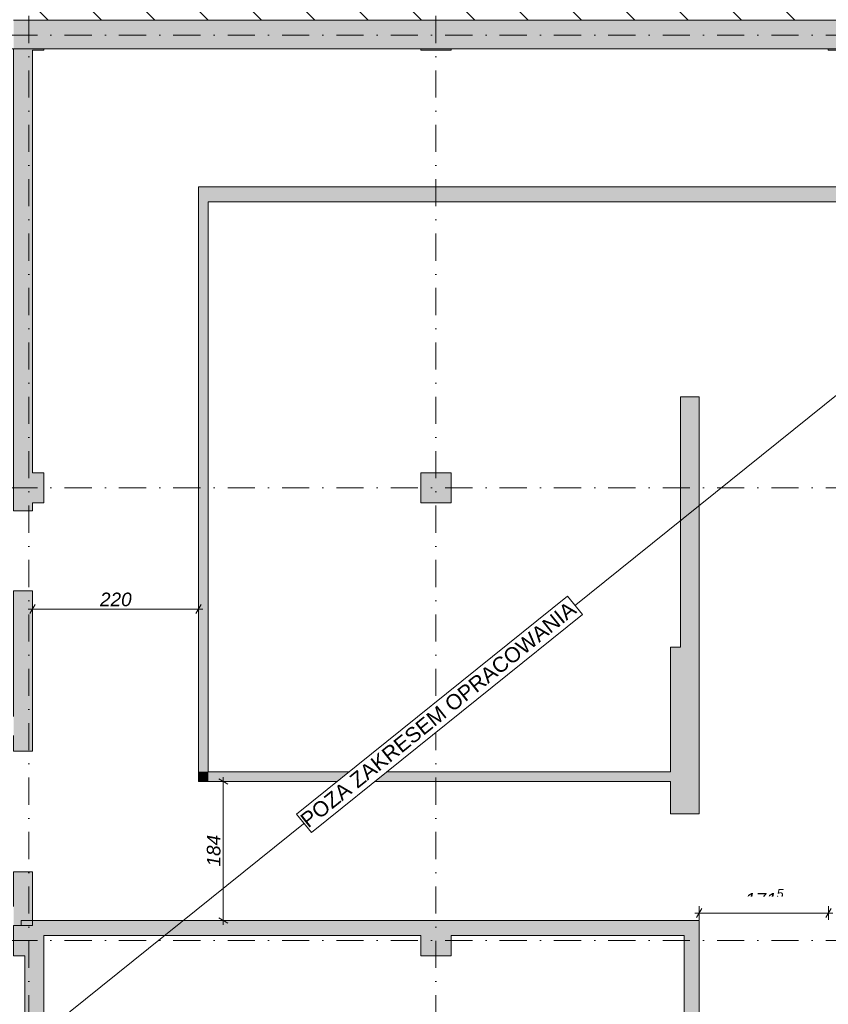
# Model space of a CAD drawing. Header units: centimetres. Extents: x -996 to 7161, y -1849 to 2591.
# Tile 39 of 49: x 1907 to 2979, y 287 to 1592. Entities that reach past the tile are written whole.
import ezdxf
from ezdxf.enums import TextEntityAlignment as Align

# ---------------------------------------------------------------- set-up
doc = ezdxf.new("R2010")
doc.units = ezdxf.units.CM
doc.header["$LTSCALE"] = 0.1
doc.header["$MEASUREMENT"] = 0
doc.linetypes.add('Kropki i Kreski', pattern=[720, 360, -180, 0, -180])
doc.linetypes.add('Wipeout_Contour', pattern=[1000, 0, -1000])
for name, color, linetype in [('2_stropy.ISTN', 7, 'Continuous'), ('2_słupy.ISTN', 7, 'Continuous'), ('2_ściany wewnętrzne.ISTN', 7, 'Continuous'), ('2_ściany zewnętrzne.ISTN', 7, 'Continuous'), ('4_osie.ISTN', 7, 'Continuous'), ('5_opisy.K_IR', 7, 'Continuous'), ('5_wymiary.K_IR', 7, 'Continuous')]:
    doc.layers.add(name, color=color, linetype=linetype)
doc.styles.add('GENERATED_STYLE_1', font='txt')
doc.styles.add('GENERATED_STYLE_2', font='txt')
doc.dimstyles.new('GENERATED_STYLE__1', dxfattribs={"dimtxt": 18, "dimasz": 9.178744, "dimexe": 0.18, "dimexo": 2, "dimgap": 0.09, "dimtad": 1, "dimtih": 1, "dimtoh": 1, "dimdec": 0, "dimzin": 0, "dimdsep": 46, "dimtxsty": 'GENERATED_STYLE_2', "dimblk": 'ARROWHEAD_2', "dimblk1": 'ARROWHEAD_2', "dimblk2": 'ARROWHEAD_2', "dimcen": 0.09, "dimclrd": 252, "dimclre": 252, "dimclrt": 252, "dimadec": 1, "dimazin": 0, "dimtfac": 1, "dimtdec": 4, "dimtmove": 0, "dimatfit": 3, "dimfxl": 1, "dimtolj": 1, "dimtzin": 0, "dimarcsym": 0})
doc.dimstyles.new('GENERATED_STYLE__2', dxfattribs={"dimtxt": 18, "dimasz": 9.178744, "dimexe": 0.18, "dimexo": 2, "dimgap": 0.09, "dimtad": 1, "dimdec": 0, "dimzin": 0, "dimdsep": 46, "dimtxsty": 'GENERATED_STYLE_2', "dimblk": 'ARROWHEAD_2', "dimblk1": 'ARROWHEAD_2', "dimblk2": 'ARROWHEAD_2', "dimcen": 0.09, "dimclrd": 252, "dimclre": 252, "dimclrt": 252, "dimadec": 1, "dimazin": 0, "dimtfac": 1, "dimtdec": 4, "dimtmove": 0, "dimatfit": 3, "dimfxl": 1, "dimtolj": 1, "dimtzin": 0, "dimarcsym": 0})
doc.dimstyles.new('GENERATED_STYLE__4', dxfattribs={"dimtxt": 18, "dimasz": 9.178744, "dimexe": 0.18, "dimexo": 2, "dimgap": 0.09, "dimtad": 1, "dimdec": 0, "dimzin": 0, "dimdsep": 46, "dimtxsty": 'GENERATED_STYLE_2', "dimblk": 'ARROWHEAD_2', "dimblk1": 'ARROWHEAD_2', "dimblk2": 'ARROWHEAD_2', "dimcen": 0.09, "dimclrd": 1, "dimclre": 1, "dimclrt": 1, "dimadec": 1, "dimazin": 0, "dimtfac": 1, "dimtdec": 4, "dimtmove": 0, "dimatfit": 3, "dimfxl": 1, "dimtolj": 1, "dimtzin": 0, "dimarcsym": 0})

# ---------------------------------------------------------------- blocks, each defined once
blk = doc.blocks.new('Wypełnienie_1_1', base_point=(0, 180))
at = {"layer": '5_opisy.K_IR', "linetype": 'Continuous', "lineweight": 0}
h = blk.add_hatch(dxfattribs=at)
h.set_pattern_fill('PZT_oznaczenia_dróg_dla__EA', color=252, style=0, pattern_type=2)
h.set_pattern_definition([(315, (0, 0), (35.35534, 35.35534), [])])
h.paths.add_polyline_path([(-995.5, -1848.9), (7161.2, -1848.9), (7161.2, 2591.1), (-995.5, 2591.1)])
h.paths.add_polyline_path([(818.6, -639), (666, -638.7), (666.3, -444.9), (818.6, -444.6), (818.6, -445), (818.6, 1591.1), (902.4, 1591.1), (902.4, 2146.9), (1582.4, 2146.9), (1582.4, 1591.1), (6098, 1591.1), (6098, -853.2), (4675.5, -853.2), (4675.5, 953.2), (4002.5, 953.2), (4002.5, -55.4), (4151.1, -55.4), (4151.3, -80.4), (4241.7, -227.7), (4241.7, -252.7), (4010.3, -252.7), (4025.7, -849.1), (818.6, -848.9)], flags=0)
blk = doc.blocks.new('Strop_8_1', base_point=(858.6, 1553.1))
at = {"layer": '2_stropy.ISTN', "color": 252, "linetype": 'Continuous', "lineweight": 15, "flags": 128}
blk.add_lwpolyline([(858.6, 1553.1), (858.6, -811), (2478.6, -811), (2478.6, -808.9), (3520.6, -808.9), (3522.3, 991.2), (4673.9, 991.2), (4673.9, 1553.1)], close=True, dxfattribs=at)
blk = doc.blocks.new('Ściana_2_1', base_point=(848.6, 1553.1))
at = {"layer": '2_ściany zewnętrzne.ISTN', "linetype": 'Continuous', "lineweight": 0}
for points in [[(1938.6, 1591.1), (1938.6, 1553.1), (2438.6, 1553.1), (2438.6, 1591.1)], [(2478.6, 1553.1), (2978.6, 1553.1), (2978.6, 1591.1), (2478.6, 1591.1)]]:
    blk.add_hatch(color=252, dxfattribs=at).paths.add_polyline_path(points)
at = {"layer": '2_ściany zewnętrzne.ISTN', "color": 252, "linetype": 'Continuous', "lineweight": 0, "flags": 128}
for points in [[(2438.6, 1591.1), (1938.6, 1591.1)], [(2978.6, 1591.1), (2478.6, 1591.1)], [(1938.6, 1553.1), (2438.6, 1553.1)], [(2478.6, 1553.1), (2978.6, 1553.1)]]:
    blk.add_lwpolyline(points, dxfattribs=at)
blk = doc.blocks.new('Otwór drzwiowy_ prostokątny 22[3]_1')
at = {"layer": '2_ściany wewnętrzne.ISTN', "color": 252, "linetype": 'Continuous', "lineweight": 0}
for p, q in [((1923.6, 622.1), (1898.6, 622.1)), ((1923.6, 462.1), (1898.6, 462.1))]:
    blk.add_line(p, q, dxfattribs=at)
blk = doc.blocks.new('Otwór drzwiowy_ prostokątny 22[4]_1')
at = {"layer": '2_ściany wewnętrzne.ISTN', "color": 252, "linetype": 'Continuous', "lineweight": 0}
for p, q in [((1923.6, 940.8), (1898.6, 940.8)), ((1923.6, 834.8), (1898.6, 834.8))]:
    blk.add_line(p, q, dxfattribs=at)
blk = doc.blocks.new('Ściana_24_1', base_point=(1898.6, 1551.1))
at = {"layer": '2_ściany wewnętrzne.ISTN', "linetype": 'Continuous', "lineweight": 0}
for points in [[(1923.6, 1551.1), (1898.6, 1551.1), (1898.6, 991.1), (1923.6, 991.1)], [(1923.6, 951.1), (1898.6, 951.1), (1898.6, 940.8), (1923.6, 940.8)], [(1898.6, 622.1), (1923.6, 622.1), (1923.6, 834.8), (1898.6, 834.8)], [(1898.6, 416.1), (1923.6, 416.1), (1923.6, 462.1), (1898.6, 462.1)], [(1898.6, 416.1), (1923.6, 391.1), (1923.6, 416.1)], [(1898.6, 391.1), (1923.6, 391.1), (1898.6, 416.1)]]:
    blk.add_hatch(color=252, dxfattribs=at).paths.add_polyline_path(points)
at = {"layer": '2_ściany wewnętrzne.ISTN', "color": 252, "linetype": 'Continuous', "lineweight": 0}
for p, q in [((1923.6, 940.8), (1898.6, 940.8)), ((1923.6, 834.8), (1898.6, 834.8)), ((1923.6, 622.1), (1898.6, 622.1)), ((1923.6, 462.1), (1898.6, 462.1))]:
    blk.add_line(p, q, dxfattribs=at)
at = {"layer": '2_ściany wewnętrzne.ISTN', "color": 252, "linetype": 'Continuous', "lineweight": 0, "flags": 128}
for points in [[(1898.6, 1551.1), (1898.6, 991.1)], [(1923.6, 991.1), (1923.6, 1551.1)], [(1898.6, 951.1), (1898.6, 940.8)], [(1923.6, 940.8), (1923.6, 951.1)], [(1898.6, 834.8), (1898.6, 668.1)], [(1923.6, 622.1), (1923.6, 834.8)], [(1898.6, 643.1), (1898.6, 622.1)], [(1898.6, 462.1), (1898.6, 416.1)], [(1923.6, 391.1), (1923.6, 462.1)], [(1923.6, 391.1), (1898.6, 391.1)]]:
    blk.add_lwpolyline(points, dxfattribs=at)
at = {"layer": '2_ściany wewnętrzne.ISTN', "color": 252, "linetype": 'Continuous', "lineweight": 0}
for name in ['Otwór drzwiowy_ prostokątny 22[4]_1', 'Otwór drzwiowy_ prostokątny 22[3]_1']:
    blk.add_blockref(name, (0, 0), dxfattribs=at)
blk = doc.blocks.new('Ściana_32_1', base_point=(2807.6, 149.2))
at = {"layer": '2_ściany wewnętrzne.ISTN', "linetype": 'Continuous', "lineweight": 0}
for points in [[(2787.6, 377.7), (2807.6, 377.7), (2807.6, 397.7)], [(2787.6, 397.7), (2787.6, 377.7), (2807.6, 397.7)], [(2807.6, 169.2), (2807.6, 377.7), (2787.6, 377.7), (2787.6, 169.2)]]:
    blk.add_hatch(color=252, dxfattribs=at).paths.add_polyline_path(points)
at = {"layer": '2_ściany wewnętrzne.ISTN', "color": 252, "linetype": 'Continuous', "lineweight": 0, "flags": 128}
for points in [[(2807.6, 169.2), (2807.6, 397.7)], [(2787.6, 377.7), (2787.6, 169.2)]]:
    blk.add_lwpolyline(points, dxfattribs=at)
at = {"layer": '2_ściany zewnętrzne.ISTN', "color": 252, "linetype": 'Continuous', "lineweight": 0, "flags": 128}
blk.add_lwpolyline([(2807.6, 397.7), (2787.6, 397.7)], dxfattribs=at)
blk = doc.blocks.new('Ściana_33_1', base_point=(2807.6, 397.7))
at = {"layer": '2_ściany zewnętrzne.ISTN', "linetype": 'Continuous', "lineweight": 0}
blk.add_hatch(color=252, dxfattribs=at).paths.add_polyline_path([(1908.6, 397.7), (1908.6, 391.1), (1938.6, 391.1), (1938.6, 377.7), (2438.6, 377.7), (2438.6, 391.1), (2478.6, 391.1), (2478.6, 377.7), (2787.6, 377.7), (2787.6, 397.7)])
at = {"layer": '2_ściany zewnętrzne.ISTN', "color": 252, "linetype": 'Continuous', "lineweight": 0, "flags": 128}
for points in [[(2787.6, 397.7), (1908.6, 397.7)], [(1908.6, 391.1), (1908.6, 397.7)], [(1938.6, 377.7), (2438.6, 377.7)], [(2478.6, 377.7), (2787.6, 377.7)]]:
    blk.add_lwpolyline(points, dxfattribs=at)
blk = doc.blocks.new('Ściana_35_1', base_point=(4711.9, 1370.1))
at = {"layer": '2_ściany zewnętrzne.ISTN', "linetype": 'Continuous', "lineweight": 0}
for points in [[(2143.6, 1370.1), (2156.6, 1350.1), (2156.6, 1370.1)], [(2143.6, 1350.1), (2156.6, 1350.1), (2143.6, 1370.1)], [(2156.6, 1350.1), (4673.9, 1350.1), (4673.9, 1370.1), (2156.6, 1370.1)]]:
    blk.add_hatch(color=252, dxfattribs=at).paths.add_polyline_path(points)
at = {"layer": '2_ściany wewnętrzne.ISTN', "color": 252, "linetype": 'Continuous', "lineweight": 0, "flags": 128}
blk.add_lwpolyline([(2143.6, 1370.1), (2143.6, 1350.1)], dxfattribs=at)
at = {"layer": '2_ściany zewnętrzne.ISTN', "color": 252, "linetype": 'Continuous', "lineweight": 0, "flags": 128}
for points in [[(4673.9, 1370.1), (2143.6, 1370.1)], [(2156.6, 1350.1), (3538.6, 1350.1)]]:
    blk.add_lwpolyline(points, dxfattribs=at)
blk = doc.blocks.new('Ściana_41_1', base_point=(2143.6, 581.8))
at = {"layer": '2_ściany wewnętrzne.ISTN', "linetype": 'Continuous', "lineweight": 0}
for points in [[(2143.6, 1350.1), (2143.6, 594.8), (2156.6, 594.8), (2156.6, 1350.1)], [(2156.6, 594.8), (2143.6, 594.8), (2143.6, 581.8)], [(2156.6, 594.8), (2143.6, 581.8), (2156.6, 581.8)]]:
    blk.add_hatch(color=252, dxfattribs=at).paths.add_polyline_path(points)
at = {"layer": '2_ściany wewnętrzne.ISTN', "color": 252, "linetype": 'Continuous', "lineweight": 0, "flags": 128}
for points in [[(2143.6, 1350.1), (2143.6, 581.8)], [(2156.6, 594.8), (2156.6, 1350.1)], [(2143.6, 581.8), (2156.6, 581.8)]]:
    blk.add_lwpolyline(points, dxfattribs=at)
blk = doc.blocks.new('Ściana_45_1', base_point=(2807.6, 539.3))
at = {"layer": '2_ściany zewnętrzne.ISTN', "linetype": 'Continuous', "lineweight": 0}
blk.add_hatch(color=252, dxfattribs=at).paths.add_polyline_path([(2807.6, 539.3), (2807.6, 760.2), (2769.6, 760.2), (2769.6, 539.3)])
at = {"layer": '2_ściany zewnętrzne.ISTN', "color": 252, "linetype": 'Continuous', "lineweight": 0, "flags": 128}
for points in [[(2782.6, 760.2), (2769.6, 760.2)], [(2769.6, 760.2), (2769.6, 594.8)], [(2807.6, 539.3), (2807.6, 760.2)], [(2769.6, 581.8), (2769.6, 539.3)], [(2769.6, 539.3), (2807.6, 539.3)]]:
    blk.add_lwpolyline(points, dxfattribs=at)
blk = doc.blocks.new('Ściana_47_1', base_point=(2807.6, 760.2))
at = {"layer": '2_ściany wewnętrzne.ISTN', "linetype": 'Continuous', "lineweight": 0}
blk.add_hatch(color=252, dxfattribs=at).paths.add_polyline_path([(2807.6, 760.2), (2807.6, 1091.9), (2782.6, 1091.9), (2782.6, 760.2)])
at = {"layer": '2_ściany wewnętrzne.ISTN', "color": 252, "linetype": 'Continuous', "lineweight": 0, "flags": 128}
for points in [[(2807.6, 1091.9), (2782.6, 1091.9)], [(2782.6, 1091.9), (2782.6, 760.2)], [(2807.6, 760.2), (2807.6, 1091.9)]]:
    blk.add_lwpolyline(points, dxfattribs=at)
blk = doc.blocks.new('Ściana_48_1', base_point=(2143.6, 581.8))
at = {"layer": '2_ściany wewnętrzne.ISTN', "linetype": 'Continuous', "lineweight": 0}
blk.add_hatch(color=252, dxfattribs=at).paths.add_polyline_path([(2156.6, 581.8), (2769.6, 581.8), (2769.6, 594.8), (2156.6, 594.8)])
at = {"layer": '2_ściany wewnętrzne.ISTN', "color": 252, "linetype": 'Continuous', "lineweight": 0, "flags": 128}
for points in [[(2769.6, 594.8), (2156.6, 594.8)], [(2156.6, 581.8), (2769.6, 581.8)]]:
    blk.add_lwpolyline(points, dxfattribs=at)
blk = doc.blocks.new('Ściana_49_1', base_point=(1938.6, -221.8))
at = {"layer": '2_ściany wewnętrzne.ISTN', "linetype": 'Continuous', "lineweight": 0}
for points in [[(1913.6, -98.9), (1938.6, -98.9), (1938.6, 351.1), (1913.6, 351.1)], [(1938.6, -208.8), (1938.6, -111.9), (1913.6, -111.9), (1913.6, -208.8)], [(1938.6, -208.8), (1913.6, -208.8), (1913.6, -208.9), (1938.5, -208.9)], [(1938.6, -208.8), (1938.5, -208.9), (1938.6, -208.9)]]:
    blk.add_hatch(color=252, dxfattribs=at).paths.add_polyline_path(points)
at = {"layer": '2_ściany wewnętrzne.ISTN', "color": 252, "linetype": 'Continuous', "lineweight": 0, "flags": 128}
for points in [[(1913.6, 351.1), (1913.6, 157.8)], [(1938.6, 149.2), (1938.6, 351.1)], [(1913.6, 144.8), (1913.6, -98.9)], [(1938.6, -98.9), (1938.6, 136.2)], [(1913.6, -111.9), (1913.6, -208.9)], [(1938.6, -208.8), (1938.6, -111.9)]]:
    blk.add_lwpolyline(points, dxfattribs=at)
blk = doc.blocks.new('Słup_23_1', base_point=(1918.6, 371.1))
at = {"layer": '2_słupy.ISTN', "linetype": 'Continuous', "lineweight": 0}
for points in [[(1908.6, 391.1), (1898.6, 391.1), (1898.6, 351.1), (1913.6, 351.1), (1913.6, 351.1), (1938.6, 351.1), (1938.6, 377.7), (1908.6, 377.7)], [(1908.6, 391.1), (1908.6, 377.7), (1938.6, 377.7), (1938.6, 391.1)], [(1938.6, 351.1), (1913.6, 351.1), (1913.6, 351.1), (1938.6, 351.1)]]:
    blk.add_hatch(color=252, dxfattribs=at).paths.add_polyline_path(points)
at = {"layer": '2_słupy.ISTN', "color": 252, "linetype": 'Continuous', "lineweight": 0, "flags": 128}
for points in [[(1908.6, 391.1), (1898.6, 391.1), (1898.6, 351.1), (1913.6, 351.1)], [(1938.6, 351.1), (1938.6, 377.7)], [(1938.6, 351.1), (1938.6, 351.1)]]:
    blk.add_lwpolyline(points, dxfattribs=at)
blk = doc.blocks.new('Słup_24_1', base_point=(2458.6, 371.1))
at = {"layer": '2_słupy.ISTN', "linetype": 'Continuous', "lineweight": 0}
for points in [[(2438.6, 377.7), (2478.6, 377.7), (2478.6, 391.1), (2438.6, 391.1)], [(2478.6, 377.7), (2438.6, 377.7), (2438.6, 351.1), (2478.6, 351.1)]]:
    blk.add_hatch(color=252, dxfattribs=at).paths.add_polyline_path(points)
at = {"layer": '2_słupy.ISTN', "color": 252, "linetype": 'Continuous', "lineweight": 0, "flags": 128}
blk.add_lwpolyline([(2438.6, 377.7), (2438.6, 351.1), (2478.6, 351.1), (2478.6, 377.7)], dxfattribs=at)
blk = doc.blocks.new('Słup_29_1', base_point=(1918.6, 971.1))
at = {"layer": '2_słupy.ISTN', "linetype": 'Continuous', "lineweight": 0}
for points in [[(1898.6, 951.1), (1923.6, 951.1), (1923.6, 991.1), (1898.6, 991.1)], [(1938.6, 991.1), (1923.6, 991.1), (1923.6, 951.1), (1938.6, 951.1)]]:
    blk.add_hatch(color=252, dxfattribs=at).paths.add_polyline_path(points)
at = {"layer": '2_słupy.ISTN', "color": 252, "linetype": 'Continuous', "lineweight": 0, "flags": 128}
for points in [[(1898.6, 991.1), (1898.6, 951.1)], [(1938.6, 991.1), (1923.6, 991.1)], [(1923.6, 951.1), (1938.6, 951.1), (1938.6, 991.1)]]:
    blk.add_lwpolyline(points, dxfattribs=at)
blk = doc.blocks.new('Słup_30_1', base_point=(2458.6, 971.1))
at = {"layer": '2_słupy.ISTN', "linetype": 'Continuous', "lineweight": 0}
blk.add_hatch(color=252, dxfattribs=at).paths.add_polyline_path([(2438.6, 951.1), (2478.6, 951.1), (2478.6, 991.1), (2438.6, 991.1)])
at = {"layer": '2_słupy.ISTN', "color": 252, "linetype": 'Continuous', "lineweight": 0, "flags": 128}
blk.add_lwpolyline([(2438.6, 951.1), (2478.6, 951.1), (2478.6, 991.1), (2438.6, 991.1)], close=True, dxfattribs=at)
blk = doc.blocks.new('Słup_34_1', base_point=(1918.6, 1571.1))
at = {"layer": '2_słupy.ISTN', "linetype": 'Continuous', "lineweight": 0}
for points in [[(1898.6, 1553.1), (1938.6, 1553.1), (1938.6, 1591.1), (1898.6, 1591.1)], [(1898.6, 1551.1), (1923.6, 1551.1), (1938.6, 1551.1), (1938.6, 1553.1), (1898.6, 1553.1)]]:
    blk.add_hatch(color=252, dxfattribs=at).paths.add_polyline_path(points)
at = {"layer": '2_słupy.ISTN', "color": 252, "linetype": 'Continuous', "lineweight": 0, "flags": 128}
for points in [[(1938.6, 1591.1), (1898.6, 1591.1)], [(1898.6, 1553.1), (1898.6, 1551.1)], [(1923.6, 1551.1), (1938.6, 1551.1), (1938.6, 1553.1)]]:
    blk.add_lwpolyline(points, dxfattribs=at)
blk = doc.blocks.new('Słup_35_1', base_point=(2458.6, 1571.1))
at = {"layer": '2_słupy.ISTN', "linetype": 'Continuous', "lineweight": 0}
for points in [[(2438.6, 1553.1), (2478.6, 1553.1), (2478.6, 1591.1), (2438.6, 1591.1)], [(2478.6, 1553.1), (2438.6, 1553.1), (2438.6, 1551.1), (2478.6, 1551.1)]]:
    blk.add_hatch(color=252, dxfattribs=at).paths.add_polyline_path(points)
at = {"layer": '2_słupy.ISTN', "color": 252, "linetype": 'Continuous', "lineweight": 0, "flags": 128}
for points in [[(2478.6, 1591.1), (2438.6, 1591.1)], [(2438.6, 1553.1), (2438.6, 1551.1), (2478.6, 1551.1), (2478.6, 1553.1)]]:
    blk.add_lwpolyline(points, dxfattribs=at)
blk = doc.blocks.new('Słup_36_1', base_point=(2998.6, 1571.1))
at = {"layer": '2_słupy.ISTN', "linetype": 'Continuous', "lineweight": 0}
for points in [[(2978.6, 1553.1), (3018.6, 1553.1), (3018.6, 1591.1), (2978.6, 1591.1)], [(3018.6, 1553.1), (2978.6, 1553.1), (2978.6, 1551.1), (3018.6, 1551.1)]]:
    blk.add_hatch(color=252, dxfattribs=at).paths.add_polyline_path(points)
at = {"layer": '2_słupy.ISTN', "color": 252, "linetype": 'Continuous', "lineweight": 0, "flags": 128}
for points in [[(3018.6, 1591.1), (2978.6, 1591.1)], [(2978.6, 1553.1), (2978.6, 1551.1), (3018.6, 1551.1), (3018.6, 1553.1)]]:
    blk.add_lwpolyline(points, dxfattribs=at)
blk = doc.blocks.new('Standardowy znacznik osi[2]_1', base_point=(1918.6, -1423.4))
at = {"layer": '4_osie.ISTN', "color": 252, "linetype": 'Kropki i Kreski', "lineweight": 0}
blk.add_line((1918.6, -1323.4), (1918.6, 2396.6), dxfattribs=at)
at = {"layer": '4_osie.ISTN', "color": 252, "lineweight": 0, "style": 'GENERATED_STYLE_1'}
for tag, p in [('AC_MarkerText_1_1', (1918.6, 2538.3)), ('AC_MarkerText_1_0', (1918.6, -1461.7))]:
    blk.add_attdef(tag, text='', height=35, rotation=360, dxfattribs=at).set_placement(p, align=Align.MIDDLE_CENTER)
blk = doc.blocks.new('Standardowy znacznik osi[3]_1', base_point=(2458.6, -1423.4))
at = {"layer": '4_osie.ISTN', "color": 252, "linetype": 'Kropki i Kreski', "lineweight": 0}
blk.add_line((2458.6, -1323.4), (2458.6, 2396.6), dxfattribs=at)
at = {"layer": '4_osie.ISTN', "color": 252, "lineweight": 0, "style": 'GENERATED_STYLE_1'}
for tag, p in [('AC_MarkerText_1_1', (2458.6, 2538.6)), ('AC_MarkerText_1_0', (2458.6, -1461.4))]:
    blk.add_attdef(tag, text='', height=35, rotation=360, dxfattribs=at).set_placement(p, align=Align.MIDDLE_CENTER)
blk = doc.blocks.new('Standardowy znacznik osi[6]_1', base_point=(3832.5, 971.1))
at = {"layer": '4_osie.ISTN', "color": 252, "linetype": 'Kropki i Kreski', "lineweight": 0}
blk.add_line((3732.5, 971.1), (-339.9, 971.1), dxfattribs=at)
at = {"layer": '4_osie.ISTN', "color": 252, "lineweight": 0, "style": 'GENERATED_STYLE_1'}
for tag, p in [('AC_MarkerText_1_1', (-479.9, 973.1)), ('AC_MarkerText_1_0', (3872.5, 973.1))]:
    blk.add_attdef(tag, text='', height=35, rotation=360, dxfattribs=at).set_placement(p, align=Align.MIDDLE_CENTER)
blk = doc.blocks.new('Standardowy znacznik osi[7]_1', base_point=(3832.5, 371.1))
at = {"layer": '4_osie.ISTN', "color": 252, "linetype": 'Kropki i Kreski', "lineweight": 0}
blk.add_line((3732.5, 371.1), (-339.9, 371.1), dxfattribs=at)
at = {"layer": '4_osie.ISTN', "color": 252, "lineweight": 0, "style": 'GENERATED_STYLE_1'}
for tag, p in [('AC_MarkerText_1_1', (-479.9, 372.8)), ('AC_MarkerText_1_0', (3872.5, 372.8))]:
    blk.add_attdef(tag, text='', height=35, rotation=360, dxfattribs=at).set_placement(p, align=Align.MIDDLE_CENTER)
blk = doc.blocks.new('Standardowy znacznik osi[11]_1', base_point=(3832.5, 1571.1))
at = {"layer": '4_osie.ISTN', "color": 252, "linetype": 'Kropki i Kreski', "lineweight": 0}
blk.add_line((3732.5, 1571.1), (-339.9, 1571.1), dxfattribs=at)
at = {"layer": '4_osie.ISTN', "color": 252, "lineweight": 0, "style": 'GENERATED_STYLE_1'}
for tag, p in [('AC_MarkerText_1_1', (-479.9, 1573.1)), ('AC_MarkerText_1_0', (3872.5, 1573.1))]:
    blk.add_attdef(tag, text='', height=35, rotation=360, dxfattribs=at).set_placement(p, align=Align.MIDDLE_CENTER)
blk = doc.blocks.new('*D245')
at = {"layer": '5_wymiary.K_IR', "color": 252, "linetype": 'Continuous', "lineweight": 0}
for p, q in [((2801.7, 407.7), (2807.6, 407.7)), ((2811.1, 413.7), (2804.1, 401.7)), ((2807.6, 398.6), (2807.6, 416.7)), ((2807.6, 407.7), (2979, 407.7)), ((2975.5, 401.7), (2982.4, 413.7)), ((2979, 398.6), (2979, 416.7)), ((2979, 407.7), (2984.9, 407.7))]:
    blk.add_line(p, q, dxfattribs=at)
at = {"layer": '5_wymiary.K_IR', "color": 252, "lineweight": 0, "insert": (2868.3, 411.1), "char_height": 18, "attachment_point": 7, "style": 'GENERATED_STYLE_2'}
blk.add_mtext('\\A1;{\\pql;\\fArial|b0|i1|c238|p38;171\\fArial|b0|i1|c238|p38;\\A1{\\H.66x;\\S5^  ;}}', dxfattribs=at)
at = {"color": 254, "linetype": 'Wipeout_Contour', "lineweight": 0, "ltscale": 11694.701352}
blk.add_wipeout([(2868.3, 411.3), (2918.3, 411.3), (2918.3, 429.3), (2868.3, 429.3)], dxfattribs=at).dxf.layer = '5_wymiary.K_IR'
blk = doc.blocks.new('ARROWHEAD_2')
at = {"color": 0, "linetype": 'Continuous', "lineweight": 0}
for p, q in [((0, 0), (-1, 0)), ((-0.38, -0.66), (0.38, 0.66))]:
    blk.add_line(p, q, dxfattribs=at)
blk = doc.blocks.new('*D246')
at = {"layer": '5_wymiary.K_IR', "color": 252, "linetype": 'Continuous', "lineweight": 0}
for p, q in [((2176.6, 581.8), (2176.6, 587.7)), ((2185.6, 581.8), (2167.5, 581.8)), ((2182.6, 578.3), (2170.5, 585.3)), ((2176.6, 397.7), (2176.6, 581.8)), ((2185.6, 397.7), (2167.5, 397.7)), ((2170.5, 401.2), (2182.6, 394.3)), ((2176.6, 391.8), (2176.6, 397.7))]:
    blk.add_line(p, q, dxfattribs=at)
at = {"color": 254, "linetype": 'Wipeout_Contour', "lineweight": 0, "ltscale": 8875.196147}
blk.add_wipeout([(2173, 469.3), (2173, 510.3), (2155, 510.3), (2155, 469.3)], dxfattribs=at).dxf.layer = '5_wymiary.K_IR'
at = {"layer": '5_wymiary.K_IR', "color": 252, "lineweight": 0, "insert": (2173, 469.3), "char_height": 18, "attachment_point": 7, "rotation": 90, "style": 'GENERATED_STYLE_2'}
blk.add_mtext('\\A1;{\\pql;\\fArial|b0|i1|c238|p38;184}', dxfattribs=at)
blk = doc.blocks.new('*D247')
at = {"layer": '5_wymiary.K_IR', "color": 252, "linetype": 'Continuous', "lineweight": 0}
for p, q in [((1917.7, 810.5), (1923.6, 810.5)), ((1927.1, 816.6), (1920.1, 804.5)), ((1923.6, 801.5), (1923.6, 819.6)), ((1923.6, 810.5), (2143.6, 810.5)), ((2140.1, 804.5), (2147.1, 816.6)), ((2143.6, 801.5), (2143.6, 819.6)), ((2143.6, 810.5), (2149.5, 810.5))]:
    blk.add_line(p, q, dxfattribs=at)
at = {"color": 254, "linetype": 'Wipeout_Contour', "lineweight": 0, "ltscale": 8775.740824}
blk.add_wipeout([(2013.1, 814.1), (2054.1, 814.1), (2054.1, 832.1), (2013.1, 832.1)], dxfattribs=at).dxf.layer = '5_wymiary.K_IR'
at = {"layer": '5_wymiary.K_IR', "color": 252, "lineweight": 0, "insert": (2013.1, 814.1), "char_height": 18, "attachment_point": 7, "style": 'GENERATED_STYLE_2'}
blk.add_mtext('\\A1;{\\pql;\\fArial|b0|i1|c238|p38;220}', dxfattribs=at)
blk = doc.blocks.new('*D272')
at = {"layer": '5_wymiary.K_IR', "color": 1, "linetype": 'Continuous', "lineweight": 0}
for p, q in [((1676.3, 1600.3), (1688.4, 1593.3)), ((1676.3, 1594.6), (1688.4, 1587.7)), ((1682.4, 1591.1), (1682.4, 1596.8)), ((1691.4, 1591.1), (1673.3, 1591.1)), ((1682.4, 1585.2), (1682.4, 1591.1))]:
    blk.add_line(p, q, dxfattribs=at)
at = {"layer": '5_wymiary.K_IR', "color": 1, "lineweight": 0, "insert": (1679.1, 1565), "char_height": 18, "attachment_point": 7, "rotation": 90, "style": 'GENERATED_STYLE_2'}
blk.add_mtext('\\A1;{\\pql;\\fArial|b0|i1|c238|p38;5\\fArial|b0|i1|c238|p38;\\A1{\\H.66x;\\S5^  ;}}', dxfattribs=at)
at = {"color": 254, "linetype": 'Wipeout_Contour', "lineweight": 0, "ltscale": 9185.167469}
blk.add_wipeout([(1678.8, 1565), (1678.8, 1587.7), (1660.8, 1587.7), (1660.8, 1565)], dxfattribs=at).dxf.layer = '5_wymiary.K_IR'
blk = doc.blocks.new('*D273')
at = {"layer": '5_wymiary.K_IR', "color": 1, "linetype": 'Continuous', "lineweight": 0}
for p, q in [((1691.4, 2146.9), (1673.3, 2146.9)), ((1688.4, 2143.4), (1676.3, 2150.3)), ((1682.4, 2146.9), (1682.4, 2152.8)), ((1682.4, 1596.8), (1682.4, 2146.9)), ((1691.4, 1596.8), (1673.3, 1596.8)), ((1676.3, 1600.3), (1688.4, 1593.3)), ((1682.4, 1591.1), (1682.4, 1596.8))]:
    blk.add_line(p, q, dxfattribs=at)
at = {"color": 254, "linetype": 'Wipeout_Contour', "lineweight": 0, "ltscale": 10033.559356}
blk.add_wipeout([(1678.8, 1851.3), (1678.8, 1892.3), (1660.8, 1892.3), (1660.8, 1851.3)], dxfattribs=at).dxf.layer = '5_wymiary.K_IR'
at = {"layer": '5_wymiary.K_IR', "color": 1, "lineweight": 0, "insert": (1678.8, 1851.3), "char_height": 18, "attachment_point": 7, "rotation": 90, "style": 'GENERATED_STYLE_2'}
blk.add_mtext('\\A1;{\\pql;\\fArial|b0|i1|c238|p38;550}', dxfattribs=at)
blk = doc.blocks.new('Wymiary_6', base_point=(1682.4, 1591.1))
at = {"layer": '5_wymiary.K_IR', "color": 1, "linetype": 'Continuous', "lineweight": 0}
dim = blk.add_linear_dim(base=(1682.4, 1596.8), p1=(2759.9, 1591.1), p2=(1582.4, 1596.8), angle=90, dimstyle='GENERATED_STYLE__4', dxfattribs=at)
dim.commit()
dim.dimension.update_dxf_attribs({"geometry": '*D272', "text_midpoint": (1669.8, 1596.1), "dimtype": 160, "text_rotation": 90})
dim = blk.add_linear_dim(base=(1682.4, 2146.9), p1=(1582.4, 1596.8), p2=(1582.4, 2146.9), angle=90, dimstyle='GENERATED_STYLE__4', dxfattribs=at)
dim.commit()
dim.dimension.update_dxf_attribs({"geometry": '*D273', "text_midpoint": (1669.8, 1871.9), "dimtype": 160, "text_rotation": 90})

msp = doc.modelspace()

# ---------------------------------------------------------------- linework, layer by layer
at = {"layer": '5_opisy.K_IR', "color": 252, "linetype": 'Continuous', "lineweight": 0}
msp.add_lwpolyline([(4719.1, 956.1), (3558.6, 1551.1), (1367.9, -209.3), (856.6, -810.9)], dxfattribs=at)

# ---------------------------------------------------------------- block references
at = {"layer": '2_stropy.ISTN', "color": 252, "linetype": 'Continuous', "lineweight": 0}
msp.add_blockref('Strop_8_1', (858.6, 1553.1), dxfattribs=at)
at = {"layer": '2_słupy.ISTN', "color": 252, "lineweight": 0}
for name, p in [('Słup_34_1', (1918.6, 1571.1)), ('Słup_35_1', (2458.6, 1571.1)), ('Słup_36_1', (2998.6, 1571.1)), ('Słup_29_1', (1918.6, 971.1)), ('Słup_30_1', (2458.6, 971.1)), ('Słup_23_1', (1918.6, 371.1)), ('Słup_24_1', (2458.6, 371.1))]:
    msp.add_blockref(name, p, dxfattribs=at)
at = {"layer": '2_ściany wewnętrzne.ISTN', "color": 252, "lineweight": 0}
for name, p in [('Ściana_24_1', (1898.6, 1551.1)), ('Ściana_41_1', (2143.6, 581.8)), ('Ściana_47_1', (2807.6, 760.2)), ('Ściana_48_1', (2143.6, 581.8)), ('Ściana_32_1', (2807.6, 149.2)), ('Ściana_49_1', (1938.6, -221.8))]:
    msp.add_blockref(name, p, dxfattribs=at)
at = {"layer": '2_ściany zewnętrzne.ISTN', "color": 252, "lineweight": 0}
for name, p in [('Ściana_2_1', (848.6, 1553.1)), ('Ściana_35_1', (4711.9, 1370.1)), ('Ściana_45_1', (2807.6, 539.3)), ('Ściana_33_1', (2807.6, 397.7))]:
    msp.add_blockref(name, p, dxfattribs=at)
at = {"layer": '4_osie.ISTN', "color": 252, "linetype": 'Continuous', "lineweight": 0}
for name, p in [('Standardowy znacznik osi[2]_1', (1918.6, -1423.4)), ('Standardowy znacznik osi[3]_1', (2458.6, -1423.4)), ('Standardowy znacznik osi[11]_1', (3832.5, 1571.1)), ('Standardowy znacznik osi[6]_1', (3832.5, 971.1)), ('Standardowy znacznik osi[7]_1', (3832.5, 371.1))]:
    msp.add_blockref(name, p, dxfattribs=at)
at = {"layer": '5_opisy.K_IR', "color": 252, "linetype": 'Continuous', "lineweight": 0}
msp.add_blockref('Wypełnienie_1_1', (0, 180), dxfattribs=at)

# ---------------------------------------------------------------- next in the draw order: block references
at = {"layer": '5_wymiary.K_IR', "color": 1, "linetype": 'Continuous', "lineweight": 0}
msp.add_blockref('Wymiary_6', (1682.4, 1591.1), dxfattribs=at)

# ---------------------------------------------------------------- next in the draw order: dimensions: what is measured, and where the dimension line sits
at = {"layer": '5_wymiary.K_IR', "color": 252, "linetype": 'Continuous', "lineweight": 0}
dim = msp.add_linear_dim(base=(2176.6, 581.8), p1=(1923.6, 397.7), p2=(2143.6, 581.8), angle=90, dimstyle='GENERATED_STYLE__2', dxfattribs=at)
dim.commit()
dim.dimension.update_dxf_attribs({"geometry": '*D246', "text_midpoint": (2164, 489.9), "dimtype": 160, "text_rotation": 90})
dim = msp.add_linear_dim(base=(2979, 407.7), p1=(2807.6, 397.7), p2=(2979, 539.5), dimstyle='GENERATED_STYLE__1', dxfattribs=at)
dim.commit()
dim.dimension.update_dxf_attribs({"geometry": '*D245', "text_midpoint": (2913.2, 420.3), "dimtype": 160})

# ---------------------------------------------------------------- next in the draw order: wipeouts: each hides what was drawn before it
at = {"color": 252, "linetype": 'Continuous', "lineweight": 0, "ltscale": 10218.983445}
msp.add_wipeout([(2273.8, 538.8), (2633.1, 827.6), (2652.8, 803.1), (2293.5, 514.3)], dxfattribs=at).dxf.layer = '5_opisy.K_IR'

# ---------------------------------------------------------------- next in the draw order: linework, layer by layer
at = {"layer": '5_opisy.K_IR', "color": 252, "linetype": 'Continuous', "lineweight": 0, "flags": 128}
msp.add_lwpolyline([(2273.8, 538.8), (2633.1, 827.6), (2652.8, 803.1), (2293.5, 514.3)], close=True, dxfattribs=at)

# ---------------------------------------------------------------- next in the draw order: texts
at = {"layer": '5_opisy.K_IR', "color": 252, "linetype": 'Continuous', "lineweight": 0, "insert": (2289.4, 519.4), "char_height": 20, "attachment_point": 7, "rotation": 38.7847, "style": 'GENERATED_STYLE_1'}
msp.add_mtext('\\A1;{\\pql;\\fArial|b0|i0|c238|p38;POZA ZAKRESEM OPRACOWANIA}', dxfattribs=at)

# ---------------------------------------------------------------- next in the draw order: dimensions: what is measured, and where the dimension line sits
at = {"layer": '5_wymiary.K_IR', "color": 252, "linetype": 'Continuous', "lineweight": 0}
dim = msp.add_linear_dim(base=(2143.6, 810.5), p1=(1923.6, 622.1), p2=(2143.6, 581.8), dimstyle='GENERATED_STYLE__1', dxfattribs=at)
dim.commit()
dim.dimension.update_dxf_attribs({"geometry": '*D247', "text_midpoint": (2033.7, 823.1), "dimtype": 160})

doc.saveas('drawing.dxf')
